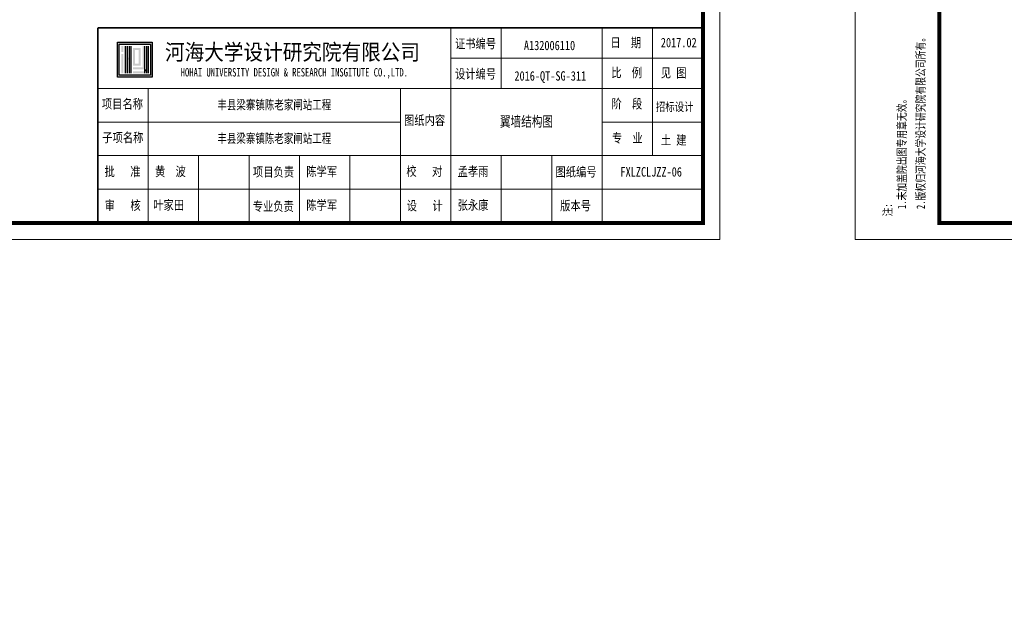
# Model space of a CAD drawing. Extents: x -13074 to 1448651, y 3648755 to 8081248.
# Tile 86 of 173: x 559942 to 560234, y 3858375 to 3858551. Entities that reach past the tile are written whole.
import ezdxf

# ---------------------------------------------------------------- set-up
doc = ezdxf.new("R2010")
doc.units = 0
doc.header["$PDMODE"] = 32
doc.header["$PDSIZE"] = 0.2
doc.layers.get('0').update_dxf_attribs({"linetype": 'CONTINUOUS'})
doc.layers.get('Defpoints').update_dxf_attribs({"linetype": 'CONTINUOUS'})
for name, color, linetype in [('DIM', 3, 'CONTINUOUS'), ('HOHAITK', 7, 'CONTINUOUS'), ('PUB_DIM', 3, 'CONTINUOUS')]:
    doc.layers.add(name, color=color, linetype=linetype)
doc.layers.add('SHEET', color=1, linetype='CONTINUOUS', lineweight=15)
doc.styles.add('FHZ', font='FangSong_GB2312.ttf', dxfattribs={"width": 0.707, "height": 300})
doc.styles.add('HOHAITK', font='simhei.ttf')
doc.styles.add('TSSD_Dimension', font='tssdeng.shx', dxfattribs={"width": 0.7, "bigfont": '1hztxt.shx'})
doc.dimstyles.new('TSSD_100_100', dxfattribs={"dimtxt": 300, "dimasz": 100, "dimexe": 100, "dimexo": 250, "dimgap": 100, "dimtad": 1, "dimdec": 0, "dimzin": 0, "dimdsep": 46, "dimtxsty": 'TSSD_Dimension', "dimblk": 'ARCHTICK', "dimcen": 0, "dimdle": 100, "dimclrt": 7, "dimadec": 0, "dimazin": 0, "dimtfac": 1, "dimtdec": 0, "dimtix": 1, "dimtmove": 2, "dimatfit": 3, "dimfxl": 1, "dimtolj": 1, "dimtzin": 0, "dimarcsym": 0})

# ---------------------------------------------------------------- blocks, each defined once
blk = doc.blocks.new('_ARCHTICK')
at = {"color": 0, "linetype": 'ByBlock', "const_width": 0.15}
blk.add_lwpolyline([(-0.5, -0.5), (0.5, 0.5)], dxfattribs=at)
blk = doc.blocks.new('*D1656')
at = {"layer": 'Defpoints', "color": 0, "lineweight": 13}
for p in [(795706, 267581), (795535, 266220), (795733, 266164), (795134, 265865), (795134, 265865)]:
    blk.add_point(p, dxfattribs=at)
at = {"layer": 'PUB_DIM', "color": 0, "lineweight": -2}
blk.add_arc((795134, 265865), 536, 26.5651, 71.5651, dxfattribs=at)
at = {"layer": 'PUB_DIM', "color": 0, "lineweight": -2, "xscale": 100, "yscale": 100, "zscale": 100}
for p, rotation in [((795303, 266373), 161.5650511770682), ((795614, 266104), 296.5650511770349)]:
    blk.add_blockref('_ARCHTICK', p, dxfattribs=dict(at, rotation=rotation))
blk = doc.blocks.new('123')
at = {"layer": 'PUB_DIM', "color": 7}
dim = blk.add_angular_dim_2l(base=(795535.2, 266220.4), line1=((795732.5, 266163.8), (795133.8, 265864.5)), line2=((795133.8, 265864.5), (795706, 267580.9)), text=' ', dimstyle='TSSD_100_100', dxfattribs=at)
dim.commit()
dim.dimension.update_dxf_attribs({"geometry": '*D1656', "text_midpoint": (426562.1, 722353.3)})

msp = doc.modelspace()

# ---------------------------------------------------------------- hatches: boundary and pattern name
at = {"layer": 'HOHAITK', "ltscale": 1000}
h = msp.add_hatch(color=7, dxfattribs=at)
h.paths.add_polyline_path([(559981.019, 3858533.849, 0.4142136), (559981.106, 3858533.937), (559981.106, 3858544.162, 0.4142136), (559981.019, 3858544.249), (559970.794, 3858544.249, 0.4142136), (559970.706, 3858544.162), (559970.706, 3858533.937, 0.4142136), (559970.794, 3858533.849)])
h.paths.add_polyline_path([(559971.284, 3858534.427), (559971.284, 3858543.672), (559980.528, 3858543.672), (559980.528, 3858534.427)], flags=16)
at = {"layer": 'HOHAITK'}
h = msp.add_hatch(color=7, dxfattribs=at)
h.paths.add_polyline_path([(559972.44, 3858543.094), (559971.862, 3858543.094), (559971.862, 3858542.516), (559972.44, 3858542.516)])
h.paths.add_polyline_path([(559972.44, 3858542.516), (559971.862, 3858542.516), (559971.862, 3858541.938), (559972.44, 3858541.938)])
h.paths.add_polyline_path([(559972.44, 3858541.938), (559971.862, 3858541.938), (559971.862, 3858541.36), (559972.44, 3858541.36)])
h.paths.add_polyline_path([(559972.44, 3858540.783), (559971.862, 3858540.783), (559971.862, 3858540.205), (559972.44, 3858540.205)])
h.paths.add_polyline_path([(559972.44, 3858540.205), (559971.862, 3858540.205), (559971.862, 3858539.627), (559972.44, 3858539.627)])
h.paths.add_polyline_path([(559972.44, 3858539.627), (559971.862, 3858539.627), (559971.862, 3858539.049), (559972.44, 3858539.049)])
h.paths.add_polyline_path([(559972.44, 3858539.049), (559971.862, 3858539.049), (559971.862, 3858538.472), (559972.44, 3858538.472)])
h.paths.add_polyline_path([(559972.44, 3858538.472), (559971.862, 3858538.472), (559971.862, 3858537.894), (559972.44, 3858537.894)])
h.paths.add_polyline_path([(559972.44, 3858537.894), (559971.862, 3858537.894), (559971.862, 3858537.316), (559972.44, 3858537.316)])
h.paths.add_polyline_path([(559972.44, 3858537.316), (559971.862, 3858537.316), (559971.862, 3858536.738), (559972.44, 3858536.738)])
h.paths.add_polyline_path([(559972.44, 3858536.738), (559971.862, 3858536.738), (559971.862, 3858536.16), (559972.44, 3858536.16)])
h.paths.add_polyline_path([(559972.44, 3858536.16), (559971.862, 3858536.16), (559971.862, 3858535.583), (559972.44, 3858535.583)])
h.paths.add_polyline_path([(559972.44, 3858535.583), (559971.862, 3858535.583), (559971.862, 3858535.005), (559972.44, 3858535.005)])
h = msp.add_hatch(color=7, dxfattribs=at)
h.paths.add_polyline_path([(559973.595, 3858543.094), (559973.017, 3858543.094), (559973.017, 3858542.516), (559973.595, 3858542.516)])
h.paths.add_polyline_path([(559973.595, 3858542.516), (559973.017, 3858542.516), (559973.017, 3858541.938), (559973.595, 3858541.938)])
h.paths.add_polyline_path([(559973.595, 3858541.938), (559973.017, 3858541.938), (559973.017, 3858541.36), (559973.595, 3858541.36)])
h.paths.add_polyline_path([(559973.595, 3858541.36), (559973.017, 3858541.36), (559973.017, 3858540.783), (559973.595, 3858540.783)])
h.paths.add_polyline_path([(559973.595, 3858540.783), (559973.017, 3858540.783), (559973.017, 3858540.205), (559973.595, 3858540.205)])
h.paths.add_polyline_path([(559973.595, 3858540.205), (559973.017, 3858540.205), (559973.017, 3858539.627), (559973.595, 3858539.627)])
h.paths.add_polyline_path([(559973.595, 3858539.627), (559973.017, 3858539.627), (559973.017, 3858539.049), (559973.595, 3858539.049)])
h.paths.add_polyline_path([(559973.595, 3858539.049), (559973.017, 3858539.049), (559973.017, 3858538.472), (559973.595, 3858538.472)])
h.paths.add_polyline_path([(559973.595, 3858538.472), (559973.017, 3858538.472), (559973.017, 3858537.894), (559973.595, 3858537.894)])
h.paths.add_polyline_path([(559973.595, 3858537.894), (559973.017, 3858537.894), (559973.017, 3858537.316), (559973.595, 3858537.316)])
h.paths.add_polyline_path([(559973.595, 3858537.316), (559973.017, 3858537.316), (559973.017, 3858536.738), (559973.595, 3858536.738)])
h.paths.add_polyline_path([(559973.595, 3858536.738), (559973.017, 3858536.738), (559973.017, 3858536.16), (559973.595, 3858536.16)])
h.paths.add_polyline_path([(559973.595, 3858536.16), (559973.017, 3858536.16), (559973.017, 3858535.583), (559973.595, 3858535.583)])
h.paths.add_polyline_path([(559973.595, 3858535.583), (559973.017, 3858535.583), (559973.017, 3858535.005), (559973.595, 3858535.005)])
h = msp.add_hatch(color=7, dxfattribs=at)
h.paths.add_polyline_path([(559974.173, 3858539.627), (559973.595, 3858539.627), (559973.595, 3858539.049), (559974.173, 3858539.049)])
h.paths.add_polyline_path([(559974.751, 3858539.627), (559974.173, 3858539.627), (559974.173, 3858539.049), (559974.751, 3858539.049)])
h.paths.add_polyline_path([(559974.751, 3858540.205), (559974.173, 3858540.205), (559974.173, 3858539.627), (559974.751, 3858539.627)])
h.paths.add_polyline_path([(559974.751, 3858540.783), (559974.173, 3858540.783), (559974.173, 3858540.205), (559974.751, 3858540.205)])
h.paths.add_polyline_path([(559974.751, 3858541.36), (559974.173, 3858541.36), (559974.173, 3858540.783), (559974.751, 3858540.783)])
h.paths.add_polyline_path([(559974.751, 3858541.938), (559974.173, 3858541.938), (559974.173, 3858541.36), (559974.751, 3858541.36)])
h.paths.add_polyline_path([(559974.751, 3858542.516), (559974.173, 3858542.516), (559974.173, 3858541.938), (559974.751, 3858541.938)])
h.paths.add_polyline_path([(559974.751, 3858543.094), (559974.173, 3858543.094), (559974.173, 3858542.516), (559974.751, 3858542.516)])
h.paths.add_polyline_path([(559974.751, 3858539.049), (559974.173, 3858539.049), (559974.173, 3858538.472), (559974.751, 3858538.472)])
h.paths.add_polyline_path([(559974.751, 3858538.472), (559974.173, 3858538.472), (559974.173, 3858537.894), (559974.751, 3858537.894)])
h.paths.add_polyline_path([(559974.751, 3858537.894), (559974.173, 3858537.894), (559974.173, 3858537.316), (559974.751, 3858537.316)])
h.paths.add_polyline_path([(559974.751, 3858537.316), (559974.173, 3858537.316), (559974.173, 3858536.738), (559974.751, 3858536.738)])
h.paths.add_polyline_path([(559974.751, 3858536.738), (559974.173, 3858536.738), (559974.173, 3858536.16), (559974.751, 3858536.16)])
h.paths.add_polyline_path([(559974.751, 3858536.16), (559974.173, 3858536.16), (559974.173, 3858535.583), (559974.751, 3858535.583)])
h.paths.add_polyline_path([(559974.751, 3858535.583), (559974.173, 3858535.583), (559974.173, 3858535.005), (559974.751, 3858535.005)])
h = msp.add_hatch(color=7, dxfattribs=at)
h.paths.add_polyline_path([(559975.906, 3858536.738), (559975.328, 3858536.738), (559975.328, 3858536.16), (559975.906, 3858536.16)])
h.paths.add_polyline_path([(559976.484, 3858536.738), (559975.906, 3858536.738), (559975.906, 3858536.16), (559976.484, 3858536.16)])
h.paths.add_polyline_path([(559977.062, 3858536.738), (559976.484, 3858536.738), (559976.484, 3858536.16), (559977.062, 3858536.16)])
h.paths.add_polyline_path([(559977.64, 3858536.738), (559977.062, 3858536.738), (559977.062, 3858536.16), (559977.64, 3858536.16)])
h.paths.add_polyline_path([(559978.217, 3858536.738), (559977.64, 3858536.738), (559977.64, 3858536.16), (559978.217, 3858536.16)])
h.paths.add_polyline_path([(559978.795, 3858536.738), (559978.217, 3858536.738), (559978.217, 3858536.16), (559978.795, 3858536.16)])
h.paths.add_polyline_path([(559978.795, 3858537.316), (559978.217, 3858537.316), (559978.217, 3858536.738), (559978.795, 3858536.738)])
h.paths.add_polyline_path([(559978.795, 3858537.894), (559978.217, 3858537.894), (559978.217, 3858537.316), (559978.795, 3858537.316)])
h.paths.add_polyline_path([(559978.795, 3858538.472), (559978.217, 3858538.472), (559978.217, 3858537.894), (559978.795, 3858537.894)])
h.paths.add_polyline_path([(559978.795, 3858539.049), (559978.217, 3858539.049), (559978.217, 3858538.472), (559978.795, 3858538.472)])
h.paths.add_polyline_path([(559978.795, 3858539.627), (559978.217, 3858539.627), (559978.217, 3858539.049), (559978.795, 3858539.049)])
h.paths.add_polyline_path([(559978.795, 3858540.205), (559978.217, 3858540.205), (559978.217, 3858539.627), (559978.795, 3858539.627)])
h.paths.add_polyline_path([(559978.795, 3858540.783), (559978.217, 3858540.783), (559978.217, 3858540.205), (559978.795, 3858540.205)])
h.paths.add_polyline_path([(559978.795, 3858541.36), (559978.217, 3858541.36), (559978.217, 3858540.783), (559978.795, 3858540.783)])
h.paths.add_polyline_path([(559978.795, 3858541.938), (559978.217, 3858541.938), (559978.217, 3858541.36), (559978.795, 3858541.36)])
h.paths.add_polyline_path([(559978.795, 3858542.516), (559978.217, 3858542.516), (559978.217, 3858541.938), (559978.795, 3858541.938)])
h.paths.add_polyline_path([(559978.795, 3858543.094), (559978.217, 3858543.094), (559978.217, 3858542.516), (559978.795, 3858542.516)])
h.paths.add_polyline_path([(559975.906, 3858535.583), (559975.328, 3858535.583), (559975.328, 3858535.005), (559975.906, 3858535.005)])
h.paths.add_polyline_path([(559976.484, 3858535.583), (559975.906, 3858535.583), (559975.906, 3858535.005), (559976.484, 3858535.005)])
h.paths.add_polyline_path([(559977.062, 3858535.583), (559976.484, 3858535.583), (559976.484, 3858535.005), (559977.062, 3858535.005)])
h.paths.add_polyline_path([(559977.64, 3858535.583), (559977.062, 3858535.583), (559977.062, 3858535.005), (559977.64, 3858535.005)])
h.paths.add_polyline_path([(559978.217, 3858535.583), (559977.64, 3858535.583), (559977.64, 3858535.005), (559978.217, 3858535.005)])
h.paths.add_polyline_path([(559978.795, 3858535.583), (559978.217, 3858535.583), (559978.217, 3858535.005), (559978.795, 3858535.005)])
h.paths.add_polyline_path([(559979.373, 3858535.583), (559978.795, 3858535.583), (559978.795, 3858535.005), (559979.373, 3858535.005)])
h.paths.add_polyline_path([(559979.951, 3858535.583), (559979.373, 3858535.583), (559979.373, 3858535.005), (559979.951, 3858535.005)])
h.paths.add_polyline_path([(559979.951, 3858536.16), (559979.373, 3858536.16), (559979.373, 3858535.583), (559979.951, 3858535.583)])
h.paths.add_polyline_path([(559979.951, 3858536.738), (559979.373, 3858536.738), (559979.373, 3858536.16), (559979.951, 3858536.16)])
h.paths.add_polyline_path([(559979.951, 3858537.316), (559979.373, 3858537.316), (559979.373, 3858536.738), (559979.951, 3858536.738)])
h.paths.add_polyline_path([(559979.951, 3858537.894), (559979.373, 3858537.894), (559979.373, 3858537.316), (559979.951, 3858537.316)])
h.paths.add_polyline_path([(559979.951, 3858538.472), (559979.373, 3858538.472), (559979.373, 3858537.894), (559979.951, 3858537.894)])
h.paths.add_polyline_path([(559979.951, 3858539.049), (559979.373, 3858539.049), (559979.373, 3858538.472), (559979.951, 3858538.472)])
h.paths.add_polyline_path([(559979.951, 3858539.627), (559979.373, 3858539.627), (559979.373, 3858539.049), (559979.951, 3858539.049)])
h.paths.add_polyline_path([(559979.951, 3858540.205), (559979.373, 3858540.205), (559979.373, 3858539.627), (559979.951, 3858539.627)])
h.paths.add_polyline_path([(559979.951, 3858540.783), (559979.373, 3858540.783), (559979.373, 3858540.205), (559979.951, 3858540.205)])
h.paths.add_polyline_path([(559979.951, 3858541.36), (559979.373, 3858541.36), (559979.373, 3858540.783), (559979.951, 3858540.783)])
h.paths.add_polyline_path([(559979.951, 3858541.938), (559979.373, 3858541.938), (559979.373, 3858541.36), (559979.951, 3858541.36)])
h.paths.add_polyline_path([(559979.951, 3858542.516), (559979.373, 3858542.516), (559979.373, 3858541.938), (559979.951, 3858541.938)])
h.paths.add_polyline_path([(559979.951, 3858543.094), (559979.373, 3858543.094), (559979.373, 3858542.516), (559979.951, 3858542.516)])
h = msp.add_hatch(color=7, dxfattribs=at)
h.paths.add_polyline_path([(559975.906, 3858537.894), (559975.328, 3858537.894), (559975.328, 3858537.316), (559975.906, 3858537.316)])
h.paths.add_polyline_path([(559976.484, 3858537.894), (559975.906, 3858537.894), (559975.906, 3858537.316), (559976.484, 3858537.316)])
h.paths.add_polyline_path([(559977.062, 3858537.894), (559976.484, 3858537.894), (559976.484, 3858537.316), (559977.062, 3858537.316)])
h.paths.add_polyline_path([(559977.64, 3858537.894), (559977.062, 3858537.894), (559977.062, 3858537.316), (559977.64, 3858537.316)])
h.paths.add_polyline_path([(559977.64, 3858538.472), (559977.062, 3858538.472), (559977.062, 3858537.894), (559977.64, 3858537.894)])
h.paths.add_polyline_path([(559977.64, 3858539.049), (559977.062, 3858539.049), (559977.062, 3858538.472), (559977.64, 3858538.472)])
h.paths.add_polyline_path([(559977.64, 3858539.627), (559977.062, 3858539.627), (559977.062, 3858539.049), (559977.64, 3858539.049)])
h.paths.add_polyline_path([(559977.64, 3858540.205), (559977.062, 3858540.205), (559977.062, 3858539.627), (559977.64, 3858539.627)])
h.paths.add_polyline_path([(559977.64, 3858540.783), (559977.062, 3858540.783), (559977.062, 3858540.205), (559977.64, 3858540.205)])
h.paths.add_polyline_path([(559977.64, 3858541.36), (559977.062, 3858541.36), (559977.062, 3858540.783), (559977.64, 3858540.783)])
h.paths.add_polyline_path([(559977.64, 3858541.938), (559977.062, 3858541.938), (559977.062, 3858541.36), (559977.64, 3858541.36)])
h.paths.add_polyline_path([(559977.64, 3858542.516), (559977.062, 3858542.516), (559977.062, 3858541.938), (559977.64, 3858541.938)])
h.paths.add_polyline_path([(559977.062, 3858542.516), (559976.484, 3858542.516), (559976.484, 3858541.938), (559977.062, 3858541.938)])
h.paths.add_polyline_path([(559976.484, 3858542.516), (559975.906, 3858542.516), (559975.906, 3858541.938), (559976.484, 3858541.938)])
h.paths.add_polyline_path([(559975.906, 3858542.516), (559975.328, 3858542.516), (559975.328, 3858541.938), (559975.906, 3858541.938)])
h.paths.add_polyline_path([(559975.906, 3858541.938), (559975.328, 3858541.938), (559975.328, 3858541.36), (559975.906, 3858541.36)])
h.paths.add_polyline_path([(559975.906, 3858541.36), (559975.328, 3858541.36), (559975.328, 3858540.783), (559975.906, 3858540.783)])
h.paths.add_polyline_path([(559975.906, 3858540.783), (559975.328, 3858540.783), (559975.328, 3858540.205), (559975.906, 3858540.205)])
h.paths.add_polyline_path([(559975.906, 3858540.205), (559975.328, 3858540.205), (559975.328, 3858539.627), (559975.906, 3858539.627)])
h.paths.add_polyline_path([(559975.906, 3858539.627), (559975.328, 3858539.627), (559975.328, 3858539.049), (559975.906, 3858539.049)])
h.paths.add_polyline_path([(559975.906, 3858539.049), (559975.328, 3858539.049), (559975.328, 3858538.472), (559975.906, 3858538.472)])
h.paths.add_polyline_path([(559975.906, 3858538.472), (559975.328, 3858538.472), (559975.328, 3858537.894), (559975.906, 3858537.894)])
msp.add_hatch(color=7, dxfattribs=at).paths.add_polyline_path([(559979.373, 3858536.16), (559978.795, 3858536.16), (559978.795, 3858535.583), (559979.373, 3858535.583)])

# ---------------------------------------------------------------- linework, layer by layer
at = {"layer": 'HOHAITK', "color": 7}
for p, q in [((559973.017, 3858543.094), (559973.017, 3858535.005)), ((559973.595, 3858543.094), (559973.595, 3858535.005)), ((559974.173, 3858543.094), (559974.173, 3858535.005)), ((559974.751, 3858543.094), (559974.751, 3858535.005)), ((559978.795, 3858543.094), (559978.795, 3858535.005)), ((559979.373, 3858543.094), (559979.373, 3858535.005)), ((559979.951, 3858535.005), (559979.951, 3858543.094))]:
    msp.add_line(p, q, dxfattribs=at)
for points in [[(559970.794, 3858544.249), (559981.019, 3858544.249, -0.4142136), (559981.106, 3858544.162), (559981.106, 3858533.937, -0.4142136), (559981.019, 3858533.849), (559970.794, 3858533.849, -0.4142136), (559970.706, 3858533.937), (559970.706, 3858544.162, -0.4142136)], [(559971.372, 3858543.672), (559980.441, 3858543.672, -0.4142136), (559980.528, 3858543.584), (559980.528, 3858534.515, -0.4142136), (559980.441, 3858534.427), (559971.372, 3858534.427, -0.4142136), (559971.284, 3858534.515), (559971.284, 3858543.584, -0.4142136)]]:
    msp.add_lwpolyline(points, format="xyb", close=True, dxfattribs=at)
at = {"layer": 'SHEET', "color": 7}
for p, q in [((560069.882, 3858530.489), (560069.882, 3858548.489)), ((560084.882, 3858530.489), (560084.882, 3858548.489)), ((560114.882, 3858530.489), (560114.882, 3858548.489)), ((560129.882, 3858510.489), (560129.882, 3858548.489)), ((560144.882, 3858539.489), (560069.882, 3858539.489)), ((559964.882, 3858530.489), (560144.882, 3858530.489)), ((559964.882, 3858490.489), (559964.882, 3858530.489)), ((559964.882, 3858530.489), (560039.882, 3858530.489)), ((559979.882, 3858490.489), (559979.882, 3858530.489)), ((560054.882, 3858490.489), (560054.882, 3858530.489)), ((560069.882, 3858490.489), (560069.882, 3858530.489)), ((560114.882, 3858490.489), (560114.882, 3858530.489)), ((560114.882, 3858510.489), (560114.882, 3858530.489)), ((559964.882, 3858520.489), (560054.882, 3858520.489)), ((560114.882, 3858520.489), (560144.882, 3858520.489)), ((559964.882, 3858510.489), (560144.882, 3858510.489)), ((559994.882, 3858490.489), (559994.882, 3858510.489)), ((560009.882, 3858490.489), (560009.882, 3858510.489)), ((560024.882, 3858490.489), (560024.882, 3858510.489)), ((560039.882, 3858490.489), (560039.882, 3858510.489)), ((560084.882, 3858490.489), (560084.882, 3858510.489)), ((560099.882, 3858490.489), (560099.882, 3858510.489)), ((560144.882, 3858490.489), (560144.882, 3858510.489)), ((559964.882, 3858500.489), (560144.882, 3858500.489))]:
    msp.add_line(p, q, dxfattribs=at)
for points in [[(560149.882, 3858485.489), (559729.882, 3858485.489), (559729.882, 3858782.489), (560149.882, 3858782.489)], [(560610.179, 3858485.489), (560190.18, 3858485.489), (560190.18, 3858782.489), (560610.179, 3858782.489)]]:
    msp.add_lwpolyline(points, close=True, dxfattribs=at)
at = {"layer": 'SHEET', "color": 7, "const_width": 1.2}
for points in [[(559754.882, 3858777.489), (560144.882, 3858777.489), (560144.882, 3858490.489), (559754.882, 3858490.489)], [(560215.18, 3858777.489), (560605.179, 3858777.489), (560605.179, 3858490.489), (560215.18, 3858490.489)]]:
    msp.add_lwpolyline(points, close=True, dxfattribs=at)
at = {"layer": 'SHEET', "color": 7, "const_width": 0.5}
for points in [[(559964.882, 3858490.489), (559964.882, 3858548.489)], [(559964.882, 3858548.489), (560144.882, 3858548.489)]]:
    msp.add_lwpolyline(points, dxfattribs=at)

# ---------------------------------------------------------------- block references
at = {"linetype": 'Continuous', "lineweight": 13, "xscale": 0.01000000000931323, "yscale": 0.009999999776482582, "zscale": 0.01}
msp.add_blockref('123', (552983.124, 3855442.078), dxfattribs=at)

# ---------------------------------------------------------------- texts
at = {"color": 7, "insert": (560092.382, 3858520.489), "char_height": 3.08571, "width": 44.99997, "attachment_point": 5, "style": 'FHZ'}
msp.add_mtext('{\\W0.75;翼墙结构图}', dxfattribs=at)
at = {"layer": 'DIM', "color": 7, "style": 'FHZ', "width": 0.75}
for s, p in [('2.版权归河海大学设计研究院有限公司所有。', (560210.871, 3858494.602)), ('1.未加盖院出图专用章无效。', (560205.255, 3858494.602)), ('注:', (560201.061, 3858492.409))]:
    msp.add_text(s, height=2.5, rotation=90, dxfattribs=at).set_placement(p)
at = {"layer": 'HOHAITK', "color": 7, "style": 'HOHAITK'}
for s, height, width, p in [('河海大学设计研究院有限公司', 4.75, 0.9, (559984.889, 3858538.942)), ('HOHAI UNIVERSITY DESIGN & RESEARCH INSGITUTE CO.,LTD.', 2.5, 0.75, (559989.539, 3858534.051))]:
    msp.add_text(s, height=height, dxfattribs=dict(at, width=width)).set_placement(p)
at = {"layer": 'SHEET', "color": 7, "style": 'FHZ', "width": 0.8}
for s, height, p in [('证书编号', 2.8, (560071.129, 3858542.435)), ('A132006110', 2.8, (560091.614, 3858541.901)), ('日  期', 2.8, (560117.339, 3858542.759)), ('2017.02', 2.8, (560132.339, 3858542.759)), ('设计编号', 2.8, (560071.134, 3858533.435)), ('比  例', 2.8, (560117.602, 3858533.816)), ('见 图', 2.8, (560132.339, 3858533.759)), ('项目名称', 2.8, (559966.117, 3858524.499)), ('阶  段', 2.8, (560117.67, 3858524.546)), ('招标设计', 2.5, (560130.868, 3858523.759)), ('图纸内容', 2.8, (560055.971, 3858519.641)), ('子项名称', 2.8, (559966.221, 3858514.499)), ('专  业', 2.8, (560117.794, 3858514.37)), ('土 建', 2.8, (560132.339, 3858513.759)), ('批   准', 2.8, (559966.911, 3858504.387)), ('黄  波', 2.8, (559981.911, 3858504.387)), ('项目负责', 2.8, (560011.04, 3858504.258)), ('陈学军', 2.8, (560026.911, 3858504.387)), ('校   对', 2.8, (560056.65, 3858504.451)), ('孟孝雨', 2.8, (560071.911, 3858504.387)), ('图纸编号', 2.8, (560101.005, 3858504.28)), ('FXLZCLJZZ-06', 2.8, (560120.332, 3858504.28)), ('审   核', 2.8, (559966.946, 3858494.322)), ('叶家田', 2.8, (559981.394, 3858494.387)), ('专业负责', 2.8, (560010.968, 3858494.023)), ('陈学军', 2.8, (560026.911, 3858494.387)), ('设   计', 2.8, (560056.768, 3858494.211)), ('张永康', 2.8, (560071.911, 3858494.387)), ('版本号', 2.8, (560102.386, 3858494.209))]:
    msp.add_text(s, height=height, dxfattribs=at).set_placement(p)
at = {"layer": 'SHEET', "color": 1, "style": 'FHZ', "width": 0.8}
msp.add_text('2016-QT-SG-311', height=2.8, dxfattribs=at).set_placement((560088.785, 3858532.825))
at = {"layer": 'SHEET', "color": 7, "char_height": 2.8, "width": 74.99994, "attachment_point": 5, "style": 'FHZ'}
for insert in [(560017.382, 3858525.489), (560017.382, 3858515.489)]:
    msp.add_mtext('{\\W0.72;丰县梁寨镇陈老家闸站工程}', dxfattribs=dict(at, insert=insert))

doc.saveas('drawing.dxf')
